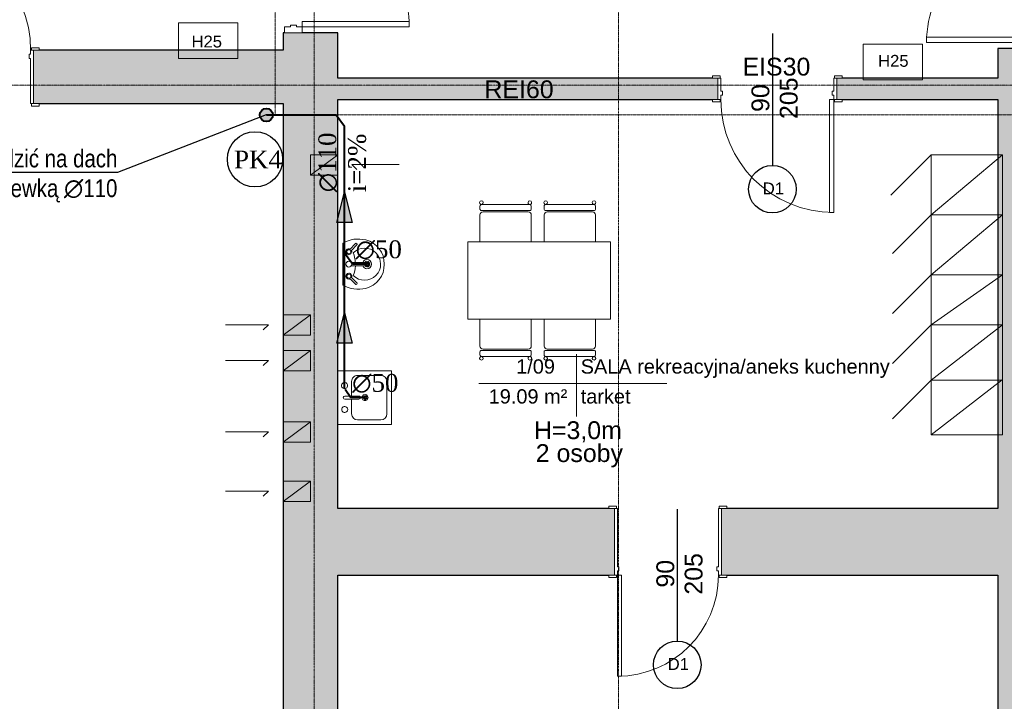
# Model space of a CAD drawing. Header units: inches. Extents: x -112469 to 885939, y -131046 to 286269.
# Tile 107 of 138: x 151765 to 160047, y -51263 to -45531. Entities that reach past the tile are written whole.
import ezdxf
from ezdxf import colors
from ezdxf.entities.mleader import LeaderData, LeaderLine
from ezdxf.math import Vec2, Vec3

# ---------------------------------------------------------------- set-up
doc = ezdxf.new("R2010")
doc.units = ezdxf.units.IN
doc.header["$MEASUREMENT"] = 0
doc.linetypes.add('Aligning Line 1_8_', pattern=[0.6349999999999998, 0.3174999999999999, -0.3174999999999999])
doc.linetypes.add('Linia siatki', pattern=[0.9925, 0.47, -0.2175, 0.08750000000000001, -0.2175])
for name, color, linetype, lineweight in [('_IS_kan san', 34, 'Continuous', 40), ('_IS_kan san_opis', 34, 'Continuous', 25), ('A-AREA-IDEN', 251, 'Continuous', 9), ('A-DETL', 251, 'Continuous', 9), ('A-DETL-MEDM', 251, 'Continuous', 25), ('A-DETL-THIN', 251, 'Continuous', 9), ('A-DOOR', 251, 'Continuous', 9), ('A-DOOR-FRAM', 251, 'Continuous', 18), ('A-WALL', 251, 'Continuous', 9), ('A-WALL-PATT', 254, 'Continuous', 25), ('G-ANNO-TEXT', 251, 'Continuous', 9), ('I-FURN', 251, 'Continuous', 9), ('I-WALL', 251, 'Continuous', 9), ('P-SANR-FIXT', 251, 'Continuous', 9), ('S-GRID', 251, 'Continuous', 9)]:
    doc.layers.add(name, color=color, linetype=linetype, lineweight=lineweight)
doc.styles.add('Arial_1', font='arial.ttf', dxfattribs={"height": 11.99999999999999})
doc.styles.add('Arial_2', font='arial.ttf', dxfattribs={"height": 10})
doc.styles.add('Arial_3', font='arial.ttf', dxfattribs={"height": 15})
doc.styles.add('krzysiek', font='times.ttf')
doc.styles.get("Standard").update_dxf_attribs({"font": 'arial.ttf'})

# ---------------------------------------------------------------- blocks, each defined once
blk = doc.blocks.new('Etyk_pom_1_mala - Etyk_pom_1_mala-219433-4_Poziom piętra')
at = {"layer": 'A-AREA-IDEN'}
for p, q in [((-0.09579705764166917, 0.1444282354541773), (-0.09579705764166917, -0.3780973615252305)), ((-0.9154436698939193, -0.1014635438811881), (0.6660556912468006, -0.1014635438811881))]:
    blk.add_line(p, q, dxfattribs=at)
blk = doc.blocks.new('Zlew kuchenny - typu wyspowego - 450 x 450mm-548266-4_Poziom piętra')
at = {"layer": 'P-SANR-FIXT'}
for p, q in [((-20.93107594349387, 22.73454011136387), (-20.93107594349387, -22.26545988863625)), ((0.298924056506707, 17.0195401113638), (0.298924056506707, 5.314540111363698)), ((2.838924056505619, 17.01954011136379), (2.838924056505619, 5.314540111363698)), ((24.06892405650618, -22.26545988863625), (24.06892405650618, 22.73454011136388)), ((0.298924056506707, 11.3045401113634), (-12.04107594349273, 11.3045401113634)), ((15.17892405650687, 11.30454011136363), (2.83892405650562, 11.30454011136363)), ((-17.12107594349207, 6.224540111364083), (-17.12107594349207, -13.37545988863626)), ((20.25892405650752, -13.37545988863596), (20.25892405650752, 6.224540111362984)), ((-20.93107594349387, -22.26545988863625), (24.06892405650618, -22.26545988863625)), ((-12.04107594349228, -18.45545988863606), (15.17892405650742, -18.45545988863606))]:
    blk.add_line(p, q, dxfattribs=at)
for centre, radius, start, end in [((-8.431075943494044, 17.01954011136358), 2.540000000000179, 359.9999999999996, 179.9999999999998), ((-8.431075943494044, 17.01954011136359), 2.540000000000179, 180.0000000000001, 359.9999999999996), ((1.568924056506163, 17.01954011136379), 1.27, 359.9999999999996, 179.9999999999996), ((11.72892405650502, 17.2313332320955), 2.540000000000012, 359.9999999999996, 179.9999999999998), ((11.72892405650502, 17.23133323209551), 2.540000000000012, 180.0000000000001, 3.562221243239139e-13), ((-12.04107594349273, 6.224540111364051), 5.079999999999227, 89.99999999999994, 179.9999999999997), ((15.17892405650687, 6.224540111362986), 5.080000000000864, 359.9999999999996, 90.00000000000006), ((1.568924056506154, -6.662170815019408e-15), 2.539999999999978, 359.9999999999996, 179.9999999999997), ((1.568924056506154, 9.728884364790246e-15), 2.539999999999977, 180.0000000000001, 3.053332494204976e-13), ((1.568924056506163, 5.314540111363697), 1.269999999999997, 180, 5.088887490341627e-14), ((-12.04107594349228, -13.37545988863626), 5.079999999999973, 179.9999999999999, 269.9999999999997), ((15.17892405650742, -13.37545988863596), 5.079999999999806, 269.9999999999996, 3.81666561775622e-14)]:
    blk.add_arc(centre, radius, start, end, dxfattribs=at)
blk = doc.blocks.new('Drzwi-wewnętrzne-jednoskrzydłowe-dwupanelowe-drewniane - 900 x 2100mm-623786-4_Poziom piętra')
at = {"layer": 'A-DOOR', "lineweight": 18}
for p, q in [((42.49999999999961, 112.6825000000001), (38.99999999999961, 112.6825000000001)), ((38.99999999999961, 112.6825000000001), (38.99999999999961, 27.68250000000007)), ((42.49999999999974, 27.68250000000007), (42.49999999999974, 112.6825000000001)), ((38.99999999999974, 27.68250000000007), (42.49999999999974, 27.68250000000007))]:
    blk.add_line(p, q, dxfattribs=at)
at = {"layer": 'A-DOOR'}
for p, q in [((-43.13500000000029, 29.68250000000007), (-49.6350000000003, 29.68250000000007)), ((-49.6350000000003, 29.68250000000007), (-49.6350000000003, 27.68250000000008)), ((-49.6350000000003, 27.68250000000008), (-43.13500000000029, 27.68250000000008)), ((-43.13500000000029, 27.68250000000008), (-43.13500000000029, 29.68250000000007)), ((49.63499999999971, 29.68250000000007), (43.13499999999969, 29.68250000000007)), ((43.13499999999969, 29.68250000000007), (43.13499999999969, 27.68250000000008)), ((43.13499999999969, 27.68250000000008), (49.63499999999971, 27.68250000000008)), ((49.63499999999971, 27.68250000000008), (49.63499999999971, 29.68250000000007)), ((-43.13500000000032, -28.3175000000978), (-49.63500000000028, -28.3175000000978)), ((-49.63500000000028, -28.3175000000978), (-49.63500000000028, -30.31750000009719)), ((-49.63500000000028, -30.31750000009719), (-43.13500000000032, -30.31750000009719)), ((-43.13500000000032, -30.31750000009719), (-43.13500000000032, -28.3175000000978)), ((49.63499999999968, -28.3175000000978), (43.13499999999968, -28.3175000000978)), ((43.13499999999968, -28.3175000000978), (43.13499999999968, -30.31750000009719)), ((43.13499999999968, -30.31750000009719), (49.63499999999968, -30.31750000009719)), ((49.63499999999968, -30.31750000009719), (49.63499999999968, -28.3175000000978))]:
    blk.add_line(p, q, dxfattribs=at)
blk.add_arc((42.49999999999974, 27.68250000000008), 84.99999999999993, 89.9999999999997, 179.9999999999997, dxfattribs=at)
at = {"layer": 'A-DOOR-FRAM'}
for p, q in [((-42.50000000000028, 27.68250000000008), (-45.00000000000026, 27.68250000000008)), ((-45.00000000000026, 27.68250000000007), (-45.00000000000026, -28.3175000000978)), ((-42.50000000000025, 24.18250000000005), (-42.50000000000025, 27.68250000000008)), ((42.49999999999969, 27.68249999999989), (42.49999999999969, 24.18250000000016)), ((44.99999999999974, 27.68249999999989), (42.49999999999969, 27.68249999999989)), ((44.99999999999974, -28.31750000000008), (44.99999999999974, 27.68249999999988)), ((-41.2300000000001, 24.18250000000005), (-42.50000000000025, 24.18250000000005)), ((-42.50000000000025, -28.31750000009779), (-42.50000000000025, 20.68999999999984)), ((-42.50000000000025, 20.68999999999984), (-41.2300000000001, 20.68999999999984)), ((-41.2300000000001, 20.68999999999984), (-41.2300000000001, 24.18250000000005)), ((42.49999999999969, 24.18250000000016), (41.2299999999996, 24.18250000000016)), ((41.2299999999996, 24.18250000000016), (41.2299999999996, 20.68999999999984)), ((41.2299999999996, 20.68999999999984), (42.49999999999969, 20.68999999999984)), ((42.49999999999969, 20.68999999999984), (42.49999999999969, -28.31750000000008)), ((-45.00000000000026, -28.31750000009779), (-42.50000000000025, -28.31750000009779)), ((42.49999999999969, -28.31750000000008), (44.99999999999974, -28.31750000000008))]:
    blk.add_line(p, q, dxfattribs=at)
blk = doc.blocks.new('Drzwi-korytarz-niesymetryczne-wpuszczane - 1350 x 2000mm-591046-4_Poziom piętra')
at = {"layer": 'A-DOOR', "lineweight": 18}
for p, q in [((-67.50000000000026, -6.365000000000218), (-67.50000000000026, 83.63499999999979)), ((-67.50000000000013, 83.63499999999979), (-63.00000000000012, 83.63499999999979)), ((-63.00000000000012, 83.63499999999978), (-63.00000000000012, -6.365000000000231)), ((67.49999999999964, 38.6349999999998), (62.99999999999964, 38.6349999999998)), ((62.99999999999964, 38.63499999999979), (62.99999999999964, -6.365000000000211)), ((67.49999999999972, -6.365000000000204), (67.49999999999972, 38.6349999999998)), ((-63.00000000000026, -6.365000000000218), (-67.50000000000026, -6.365000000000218)), ((62.99999999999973, -6.365000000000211), (67.49999999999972, -6.365000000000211))]:
    blk.add_line(p, q, dxfattribs=at)
at = {"layer": 'A-DOOR'}
for centre, radius, start, end in [((-67.50000000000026, -6.365000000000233), 90.00000000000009, 2.989721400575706e-13, 90.00000000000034), ((67.49999999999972, -6.365000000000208), 44.99999999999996, 89.9999999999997, 179.9999999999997)]:
    blk.add_arc(centre, radius, start, end, dxfattribs=at)
at = {"layer": 'A-DOOR-FRAM'}
for p, q in [((-67.50000000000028, -6.365000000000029), (-72.50000000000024, -6.365000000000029)), ((-72.50000000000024, -6.365000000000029), (-72.50000000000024, -21.36499999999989)), ((-67.50000000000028, -11.34124999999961), (-67.50000000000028, -6.365000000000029)), ((67.49999999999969, -6.365000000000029), (67.49999999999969, -11.34124999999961)), ((72.49999999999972, -6.365000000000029), (67.49999999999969, -6.365000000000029)), ((72.49999999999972, -21.36499999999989), (72.49999999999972, -6.365000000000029)), ((-65.91250000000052, -11.34124999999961), (-67.50000000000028, -11.34124999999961)), ((-67.50000000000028, -21.36499999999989), (-67.50000000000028, -16.44374999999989)), ((-67.50000000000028, -16.44374999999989), (-65.91250000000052, -16.44374999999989)), ((-65.91250000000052, -16.44374999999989), (-65.91250000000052, -11.34124999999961)), ((67.49999999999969, -11.34124999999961), (65.91249999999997, -11.34124999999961)), ((65.91249999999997, -11.34124999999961), (65.91249999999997, -16.44374999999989)), ((65.91249999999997, -16.44374999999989), (67.49999999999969, -16.44374999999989)), ((67.49999999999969, -16.44374999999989), (67.49999999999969, -21.36499999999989)), ((-72.50000000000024, -21.36499999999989), (-67.50000000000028, -21.36499999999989)), ((67.49999999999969, -21.36499999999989), (72.49999999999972, -21.36499999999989))]:
    blk.add_line(p, q, dxfattribs=at)
blk = doc.blocks.new('Drzwi-korytarz-niesymetryczne-wpuszczane - 1350 x 2000mm-590928-4_Poziom piętra')
at = {"layer": 'A-DOOR', "lineweight": 18}
for p, q in [((-63.00000000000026, 6.365000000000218), (-67.50000000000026, 6.365000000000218)), ((-67.50000000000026, 6.365000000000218), (-67.50000000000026, -83.63499999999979)), ((-63.00000000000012, -83.63499999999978), (-63.00000000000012, 6.365000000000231)), ((62.99999999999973, 6.365000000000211), (67.49999999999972, 6.365000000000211)), ((62.99999999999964, -38.63499999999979), (62.99999999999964, 6.365000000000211)), ((67.49999999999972, 6.365000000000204), (67.49999999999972, -38.6349999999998)), ((67.49999999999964, -38.6349999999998), (62.99999999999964, -38.6349999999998)), ((-67.50000000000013, -83.63499999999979), (-63.00000000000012, -83.63499999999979))]:
    blk.add_line(p, q, dxfattribs=at)
at = {"layer": 'A-DOOR'}
for centre, radius, start, end in [((-67.50000000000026, 6.365000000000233), 89.99999999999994, 269.9999999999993, 359.9999999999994), ((67.49999999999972, 6.365000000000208), 45.00000000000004, 180.0000000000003, 269.9999999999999)]:
    blk.add_arc(centre, radius, start, end, dxfattribs=at)
at = {"layer": 'A-DOOR-FRAM'}
for p, q in [((-72.50000000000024, 21.36499999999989), (-67.50000000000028, 21.36499999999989)), ((-72.50000000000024, 6.365000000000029), (-72.50000000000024, 21.36499999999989)), ((-67.50000000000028, 21.36499999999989), (-67.50000000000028, 16.44374999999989)), ((67.49999999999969, 21.36499999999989), (72.49999999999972, 21.36499999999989)), ((67.49999999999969, 16.44374999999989), (67.49999999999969, 21.36499999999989)), ((72.49999999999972, 21.36499999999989), (72.49999999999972, 6.365000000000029)), ((-67.50000000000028, 16.44374999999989), (-65.91250000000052, 16.44374999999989)), ((-67.50000000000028, 11.34124999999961), (-67.50000000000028, 6.365000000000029)), ((-65.91250000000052, 11.34124999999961), (-67.50000000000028, 11.34124999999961)), ((-65.91250000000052, 16.44374999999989), (-65.91250000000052, 11.34124999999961)), ((65.91249999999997, 16.44374999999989), (67.49999999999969, 16.44374999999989)), ((65.91249999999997, 11.34124999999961), (65.91249999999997, 16.44374999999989)), ((67.49999999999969, 11.34124999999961), (65.91249999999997, 11.34124999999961)), ((67.49999999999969, 6.365000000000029), (67.49999999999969, 11.34124999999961)), ((-67.50000000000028, 6.365000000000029), (-72.50000000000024, 6.365000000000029)), ((72.49999999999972, 6.365000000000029), (67.49999999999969, 6.365000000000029))]:
    blk.add_line(p, q, dxfattribs=at)
blk = doc.blocks.new('Lavabo mural - 05 - 440mm x 350mm-346807-4_Poziom piętra')
at = {"layer": 'P-SANR-FIXT'}
for p, q in [((17.65319769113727, 1.691979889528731e-14), (-17.65319769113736, -1.776578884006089e-14)), ((-17.19384180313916, -11.04671911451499), (-11.7430683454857, -5.595945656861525)), ((-16.10442883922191, -12.13613207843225), (-10.6536644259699, -6.685367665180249)), ((-1.499999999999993, -21.4891253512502), (-1.499999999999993, -7.068844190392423)), ((1.500000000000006, -21.48912535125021), (1.500000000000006, -7.06884419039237)), ((16.40936698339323, -12.13613207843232), (10.9585095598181, -6.685274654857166)), ((17.49877994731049, -11.04671911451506), (12.04792252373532, -5.59586169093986))]:
    blk.add_line(p, q, dxfattribs=at)
for centre, radius, start, end in [((5.332374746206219, -13.07623036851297), 26.44474127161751, 150.3649452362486, 193.6350547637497), ((-5.332374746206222, -13.07623036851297), 26.44474127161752, 346.3649452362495, 29.63505476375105), ((-10.12655391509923, -5.068844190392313), 2.499999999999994, 1.97194390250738e-13, 180), ((-10.12655391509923, -5.068844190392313), 2.499999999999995, 180.0000000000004, 207.0532766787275), ((-10.12653611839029, -5.06884419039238), 1.700297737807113, 359.9999999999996, 179.9999999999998), ((-10.12653611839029, -5.06884419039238), 1.700297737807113, 179.9999999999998, 198.0595554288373), ((-10.12653611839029, -5.06884419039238), 1.70029773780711, 198.059555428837, 359.9999999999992), ((-10.12655391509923, -5.068844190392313), 2.499999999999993, 242.9467233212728, 2.353610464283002e-13), ((6.233274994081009e-15, -5.068844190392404), 2.499999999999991, 2.289999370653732e-13, 180), ((6.233274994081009e-15, -5.068844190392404), 2.499999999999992, 180.0000000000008, 2.035554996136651e-13), ((10.43149205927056, -5.068844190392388), 2.499999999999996, 359.9999999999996, 179.9999999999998), ((10.43149205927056, -5.068844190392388), 2.499999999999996, 179.9999999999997, 297.0532766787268), ((10.43149205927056, -5.068844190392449), 1.700174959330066, 7.824164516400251e-13, 180.0000000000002), ((10.43149205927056, -5.068844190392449), 1.700174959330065, 180.0000000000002, 5.088887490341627e-14), ((10.43149205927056, -5.068844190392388), 2.499999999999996, 332.9467233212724, 359.9999999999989), ((1.779670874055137e-05, -18.35682110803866), 13.50000000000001, 135.4629123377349, 45.05560577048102), ((-0.155591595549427, 16.03233690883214), 26.65831449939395, 249.1986397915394, 267.1092840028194), ((-0.155591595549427, 16.03233690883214), 26.65831449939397, 273.5605962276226, 291.3198783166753), ((-0.58808382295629, -14.51237486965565), 20.35258724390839, 193.6350547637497, 271.6557802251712), ((1.779670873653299e-05, -20.35682110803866), 3.857607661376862, 112.8827533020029, 179.9999999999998), ((1.779670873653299e-05, -20.35682110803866), 3.857607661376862, 179.9999999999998, 359.9999999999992), ((1.779670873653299e-05, -20.35682110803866), 2.3491568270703, 129.682631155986, 180), ((1.779670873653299e-05, -20.35682110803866), 2.349156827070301, 179.9999999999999, 359.9999999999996), ((0.58808382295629, -14.51237486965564), 20.35258724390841, 268.3442197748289, 346.3649452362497), ((1.779670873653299e-05, -20.35682110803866), 3.857607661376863, 359.9999999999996, 67.11782051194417), ((1.779670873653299e-05, -20.35682110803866), 2.349156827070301, 359.9999999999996, 50.31849686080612)]:
    blk.add_arc(centre, radius, start, end, dxfattribs=at)
for centre, major_axis, ratio, start_param, end_param in [((-16.64913532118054, -11.59142559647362), (-0.5447064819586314, 0.5447064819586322), 0.2743094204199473, 0, 3.141592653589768), ((16.95407346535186, -11.59142559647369), (0.5447064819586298, 0.5447064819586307), 0.2743094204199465, 3.141592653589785, 6.283185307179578), ((6.259712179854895e-15, -21.4891253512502), (-1.499999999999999, 7.086253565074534e-15), 0.42852507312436, 1.265654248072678e-14, 3.141592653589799)]:
    blk.add_ellipse(centre, major_axis=major_axis, ratio=ratio, start_param=start_param, end_param=end_param, dxfattribs=at)
blk = doc.blocks.new('Krzesło Breuera - Krzesło Breuera-494360-4_Poziom piętra')
at = {"layer": 'I-FURN'}
for p, q in [((-21.59000000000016, 17.61814858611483), (-21.59000000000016, 20.07814858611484)), ((-20.32000000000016, 21.34814858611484), (20.31999999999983, 21.34814858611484)), ((21.58999999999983, 20.07814858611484), (21.58999999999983, 17.61814858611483)), ((-21.59000000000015, -9.962971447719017), (-21.59000000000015, 12.70000000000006)), ((20.31999999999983, 16.34814858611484), (-20.32000000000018, 16.34814858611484)), ((-19.05000000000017, 15.24000000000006), (19.04999999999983, 15.24000000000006)), ((21.58999999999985, 12.70000000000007), (21.58999999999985, -9.962971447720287))]:
    blk.add_line(p, q, dxfattribs=at)
for centre, radius, start, end in [((-20.3478616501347, 23.05814293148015), 1.507304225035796, 5.40184247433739e-13, 179.9999999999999), ((-20.3478616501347, 23.05814293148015), 1.507304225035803, 180.0000000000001, 4.051381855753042e-13), ((-20.32000000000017, 20.07814858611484), 1.269999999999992, 90.00000000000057, 180.0000000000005), ((-20.32000000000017, 17.61814858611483), 1.269999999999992, 179.9999999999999, 270.0000000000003), ((20.37332656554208, 23.0581429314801), 1.507304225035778, 6.752303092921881e-13, 180.0000000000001), ((20.37332656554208, 23.0581429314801), 1.507304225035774, 180.0000000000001, 4.051381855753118e-13), ((20.31999999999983, 20.07814858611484), 1.269999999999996, 3.205598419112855e-13, 90.0000000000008), ((20.31999999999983, 17.61814858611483), 1.269999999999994, 269.9999999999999, 5.59777623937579e-13), ((-19.05000000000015, 12.70000000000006), 2.539999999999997, 90.00000000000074, 180.0000000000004), ((19.04999999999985, 12.70000000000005), 2.540000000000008, 8.333053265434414e-13, 90.00000000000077)]:
    blk.add_arc(centre, radius, start, end, dxfattribs=at)
blk = doc.blocks.new('Krzesło Breuera - Krzesło Breuera-494065-4_Poziom piętra')
at = {"layer": 'I-FURN'}
for p, q in [((-21.59000000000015, 9.962971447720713), (-21.59000000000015, -12.70000000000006)), ((21.58999999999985, -12.70000000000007), (21.58999999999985, 9.962971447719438)), ((20.31999999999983, -16.34814858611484), (-20.32000000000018, -16.34814858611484)), ((-19.05000000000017, -15.24000000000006), (19.04999999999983, -15.24000000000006)), ((-21.59000000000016, -17.61814858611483), (-21.59000000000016, -20.07814858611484)), ((-20.32000000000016, -21.34814858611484), (20.31999999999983, -21.34814858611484)), ((21.58999999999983, -20.07814858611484), (21.58999999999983, -17.61814858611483))]:
    blk.add_line(p, q, dxfattribs=at)
for centre, radius, start, end in [((-19.05000000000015, -12.70000000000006), 2.540000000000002, 180, 269.9999999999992), ((-20.32000000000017, -17.61814858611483), 1.269999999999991, 89.99999999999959, 180.0000000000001), ((19.04999999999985, -12.70000000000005), 2.540000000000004, 269.9999999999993, 359.9999999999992), ((20.31999999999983, -17.61814858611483), 1.269999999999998, 359.9999999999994, 90.00000000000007), ((-20.3478616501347, -23.05814293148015), 1.507304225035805, 359.9999999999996, 179.9999999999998), ((-20.3478616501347, -23.05814293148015), 1.507304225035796, 179.9999999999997, 359.9999999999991), ((-20.32000000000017, -20.07814858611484), 1.27, 179.9999999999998, 269.9999999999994), ((20.37332656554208, -23.0581429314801), 1.507304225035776, 359.9999999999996, 179.9999999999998), ((20.37332656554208, -23.0581429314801), 1.507304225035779, 179.9999999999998, 359.9999999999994), ((20.31999999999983, -20.07814858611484), 1.269999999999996, 269.9999999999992, 359.9999999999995)]:
    blk.add_arc(centre, radius, start, end, dxfattribs=at)
blk = doc.blocks.new('Stół - prostokątny - 1830 x 0762mm-493090-4_Poziom piętra')
at = {"layer": 'I-FURN'}
for p, q in [((59.99999999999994, 32.50000000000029), (-60.00000000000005, 32.50000000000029)), ((-60.00000000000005, 32.50000000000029), (-60.00000000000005, -32.49999999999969)), ((59.99999999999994, -32.49999999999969), (59.99999999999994, 32.50000000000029)), ((-60.00000000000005, -32.49999999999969), (59.99999999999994, -32.49999999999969))]:
    blk.add_line(p, q, dxfattribs=at)
blk = doc.blocks.new('wewnetrzne dwupanelowe - 900 x 2100mm-658878-4_Poziom piętra')
at = {"layer": 'A-DOOR'}
for p, q in [((-54.63500000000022, 11.31750000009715), (-48.13500000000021, 11.31750000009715)), ((-54.63500000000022, 9.3175000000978), (-54.63500000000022, 11.31750000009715)), ((-48.13500000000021, 9.3175000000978), (-54.63500000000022, 9.3175000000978)), ((-48.13500000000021, 11.31750000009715), (-48.13500000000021, 9.3175000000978)), ((48.13499999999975, 11.31750000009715), (54.63499999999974, 11.31750000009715)), ((48.13499999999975, 9.3175000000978), (48.13499999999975, 11.31750000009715)), ((54.63499999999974, 9.3175000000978), (48.13499999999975, 9.3175000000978)), ((54.63499999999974, 11.31750000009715), (54.63499999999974, 9.3175000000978)), ((-54.6350000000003, -8.682500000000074), (-48.13500000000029, -8.682500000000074)), ((-54.6350000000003, -10.68250000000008), (-54.6350000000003, -8.682500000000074)), ((-48.13500000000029, -10.68250000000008), (-54.6350000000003, -10.68250000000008)), ((-48.13500000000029, -8.682500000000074), (-48.13500000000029, -10.68250000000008)), ((48.13499999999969, -8.682500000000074), (54.63499999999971, -8.682500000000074)), ((48.13499999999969, -10.68250000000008), (48.13499999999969, -8.682500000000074)), ((54.63499999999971, -10.68250000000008), (48.13499999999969, -10.68250000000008)), ((54.63499999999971, -8.682500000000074), (54.63499999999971, -10.68250000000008))]:
    blk.add_line(p, q, dxfattribs=at)
at = {"layer": 'A-DOOR', "lineweight": 18}
for p, q in [((43.99999999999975, -8.68250000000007), (47.49999999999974, -8.68250000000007)), ((43.99999999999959, -103.6825000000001), (43.99999999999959, -8.68250000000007)), ((47.49999999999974, -8.68250000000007), (47.49999999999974, -103.6825000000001)), ((47.49999999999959, -103.6825000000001), (43.99999999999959, -103.6825000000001))]:
    blk.add_line(p, q, dxfattribs=at)
at = {"layer": 'A-DOOR'}
blk.add_arc((47.49999999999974, -8.682500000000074), 95.00000000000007, 180.0000000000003, 269.9999999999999, dxfattribs=at)
at = {"layer": 'A-DOOR-FRAM'}
for p, q in [((-50.00000000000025, 9.3175000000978), (-47.50000000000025, 9.3175000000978)), ((-50.00000000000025, -8.682500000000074), (-50.00000000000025, 9.3175000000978)), ((-47.50000000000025, 9.3175000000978), (-47.50000000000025, -1.689999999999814)), ((47.49999999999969, 9.317500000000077), (49.99999999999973, 9.317500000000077)), ((47.49999999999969, -1.689999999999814), (47.49999999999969, 9.317500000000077)), ((49.99999999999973, 9.317500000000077), (49.99999999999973, -8.682499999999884)), ((-47.50000000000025, -1.689999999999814), (-46.23000000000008, -1.689999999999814)), ((-47.50000000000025, -5.182499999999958), (-47.50000000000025, -8.682500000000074)), ((-46.23000000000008, -5.182499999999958), (-47.50000000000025, -5.182499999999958)), ((-46.23000000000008, -1.689999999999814), (-46.23000000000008, -5.182499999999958)), ((46.22999999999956, -1.689999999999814), (47.49999999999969, -1.689999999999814)), ((46.22999999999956, -5.182500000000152), (46.22999999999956, -1.689999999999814)), ((47.49999999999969, -5.182500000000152), (46.22999999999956, -5.182500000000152)), ((47.49999999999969, -8.682499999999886), (47.49999999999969, -5.182500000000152)), ((-47.50000000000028, -8.682500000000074), (-50.00000000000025, -8.682500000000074)), ((49.99999999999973, -8.682499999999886), (47.49999999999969, -8.682499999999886))]:
    blk.add_line(p, q, dxfattribs=at)
blk = doc.blocks.new('wewnetrzne dwupanelowe - 900 x 2100mm-456959-4_Poziom piętra')
at = {"layer": 'A-DOOR'}
for p, q in [((-54.63500000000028, 24.81750000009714), (-48.13500000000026, 24.81750000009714)), ((-54.63500000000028, 22.8175000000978), (-54.63500000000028, 24.81750000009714)), ((-48.13500000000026, 22.8175000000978), (-54.63500000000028, 22.8175000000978)), ((-48.13500000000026, 24.81750000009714), (-48.13500000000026, 22.8175000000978)), ((48.13499999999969, 24.81750000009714), (54.63499999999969, 24.81750000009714)), ((48.13499999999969, 22.8175000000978), (48.13499999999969, 24.81750000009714)), ((54.63499999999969, 22.8175000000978), (48.13499999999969, 22.8175000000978)), ((54.63499999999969, 24.81750000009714), (54.63499999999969, 22.8175000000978)), ((-54.6350000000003, -22.18250000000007), (-48.13500000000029, -22.18250000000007)), ((-54.6350000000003, -24.18250000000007), (-54.6350000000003, -22.18250000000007)), ((-48.13500000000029, -24.18250000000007), (-54.6350000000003, -24.18250000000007)), ((-48.13500000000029, -22.18250000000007), (-48.13500000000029, -24.18250000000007)), ((48.13499999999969, -22.18250000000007), (54.63499999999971, -22.18250000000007)), ((48.13499999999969, -24.18250000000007), (48.13499999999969, -22.18250000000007)), ((54.63499999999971, -24.18250000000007), (48.13499999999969, -24.18250000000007)), ((54.63499999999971, -22.18250000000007), (54.63499999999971, -24.18250000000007))]:
    blk.add_line(p, q, dxfattribs=at)
at = {"layer": 'A-DOOR', "lineweight": 18}
for p, q in [((43.99999999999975, -22.18250000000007), (47.49999999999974, -22.18250000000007)), ((43.99999999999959, -117.1825000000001), (43.99999999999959, -22.18250000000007)), ((47.49999999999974, -22.18250000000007), (47.49999999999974, -117.1825000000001)), ((47.49999999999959, -117.1825000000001), (43.99999999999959, -117.1825000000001))]:
    blk.add_line(p, q, dxfattribs=at)
at = {"layer": 'A-DOOR'}
blk.add_arc((47.49999999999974, -22.18250000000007), 95.00000000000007, 180.0000000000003, 269.9999999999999, dxfattribs=at)
at = {"layer": 'A-DOOR-FRAM'}
for p, q in [((-50.00000000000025, 22.8175000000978), (-47.50000000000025, 22.8175000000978)), ((-50.00000000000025, -22.18250000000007), (-50.00000000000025, 22.8175000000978)), ((-47.50000000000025, 22.8175000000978), (-47.50000000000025, -15.18999999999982)), ((47.49999999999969, 22.81750000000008), (49.99999999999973, 22.81750000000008)), ((47.49999999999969, -15.18999999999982), (47.49999999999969, 22.81750000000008)), ((49.99999999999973, 22.81750000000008), (49.99999999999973, -22.1824999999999)), ((-47.50000000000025, -15.18999999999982), (-46.23000000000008, -15.18999999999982)), ((-46.23000000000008, -15.18999999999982), (-46.23000000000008, -18.68249999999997)), ((46.22999999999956, -15.18999999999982), (47.49999999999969, -15.18999999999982)), ((46.22999999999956, -18.68250000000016), (46.22999999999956, -15.18999999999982)), ((-47.50000000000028, -22.18250000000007), (-50.00000000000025, -22.18250000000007)), ((-47.50000000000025, -18.68249999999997), (-47.50000000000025, -22.18250000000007)), ((-46.23000000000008, -18.68249999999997), (-47.50000000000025, -18.68249999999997)), ((47.49999999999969, -18.68250000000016), (46.22999999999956, -18.68250000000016)), ((47.49999999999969, -22.18249999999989), (47.49999999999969, -18.68250000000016)), ((49.99999999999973, -22.18249999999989), (47.49999999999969, -22.18249999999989))]:
    blk.add_line(p, q, dxfattribs=at)
blk = doc.blocks.new('PIĘTRO')
at = {"layer": 'A-WALL-PATT', "lineweight": 9}
h = blk.add_hatch(color=251, dxfattribs=at)
h.paths.add_polyline_path([(13042.20074760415, -15831.42908303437), (13042.20074760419, -7291.429083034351), (12582.20074760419, -7291.429083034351), (12582.20074760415, -15831.42908303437), (12692.13804654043, -15831.42908303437)])
h.paths.add_polyline_path([(12692.43824760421, -5841.429083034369), (13042.20074760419, -5841.429083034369), (13042.20074760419, 198.5709169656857), (12582.20074760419, 198.5709169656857), (12582.20074760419, -1965.079083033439), (12588.55074760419, -1965.079083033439), (12588.55074760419, -1985.079083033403), (12582.20074760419, -1985.079083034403), (12582.20074760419, -2105.079083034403), (12588.55074760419, -2105.079083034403), (12588.55074760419, -2125.079083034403), (12582.20074760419, -2125.079083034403), (12582.20074760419, -5841.429083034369), (12641.4132476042, -5841.429083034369)])
h = blk.add_hatch(color=251, dxfattribs=at)
h.paths.add_polyline_path([(18592.20074760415, -15201.42908303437), (19052.20074760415, -15201.42908303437), (19052.20074760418, -7421.429083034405), (18592.20074760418, -7421.429083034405), (18592.20074760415, -15051.42908303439)])
h.paths.add_polyline_path([(18892.20074760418, -5971.429083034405), (19052.20074760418, -5971.429083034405), (19052.20074760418, 198.5709169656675), (18592.20074760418, 198.5709169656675), (18592.20074760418, -5971.429083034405)])
h = blk.add_hatch(color=251, dxfattribs=at)
h.paths.add_polyline_path([(11475.38600355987, -7886.429083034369), (12582.20074760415, -7886.429083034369), (12582.20074760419, -7436.429083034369), (10482.20074760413, -7436.429083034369), (10482.20074760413, -7886.429083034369), (10528.55074760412, -7886.429083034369)])
h.paths.add_polyline_path([(7372.200747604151, -7886.429083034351), (9482.20074760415, -7886.429083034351), (9482.20074760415, -7436.429083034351), (5732.200747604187, -7436.429083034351), (5732.200747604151, -7886.429083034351), (5778.550747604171, -7886.429083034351)])
h.paths.add_polyline_path([(4732.200747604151, -7886.429083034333), (4732.200747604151, -7436.429083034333), (2532.200747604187, -7436.429083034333), (2532.200747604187, -7886.429083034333), (4685.850747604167, -7886.429083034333)])
h = blk.add_hatch(color=251, dxfattribs=at)
h.paths.add_polyline_path([(17964.73023278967, -7851.429083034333), (18592.20074760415, -7851.429083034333), (18592.20074760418, -7671.429083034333), (17237.20074760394, -7671.429083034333), (17237.20074760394, -7851.429083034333), (17283.55074760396, -7851.429083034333)])
h.paths.add_polyline_path([(16237.20074760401, -7851.429083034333), (16237.20074760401, -7671.429083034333), (13042.20074760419, -7671.429083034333), (13042.20074760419, -7851.429083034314), (16190.85074760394, -7851.429083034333)])
h = blk.add_hatch(color=251, dxfattribs=at)
h.paths.add_polyline_path([(16313.5507476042, -11851.42908303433), (18592.20074760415, -11851.42908303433), (18592.20074760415, -11291.42908303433), (16267.20074760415, -11291.42908303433), (16267.20074760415, -11851.42908303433)])
h.paths.add_polyline_path([(13097.72206086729, -11851.42908303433), (15367.20074760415, -11851.42908303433), (15367.20074760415, -11291.42908303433), (13042.20074760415, -11291.42908303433), (13042.20074760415, -11851.42908303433)])
at = {"layer": 'A-DETL', "color": 251, "linetype": 'Aligning Line 1_8_', "lineweight": 18}
for p, q in [((12514.34555238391, -5106.429083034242), (12514.34555238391, -7981.836017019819)), ((12514.34555238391, -7981.836017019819), (19151.50544229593, -7981.836017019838))]:
    blk.add_line(p, q, dxfattribs=at)
at = {"layer": 'A-DETL', "color": 251, "lineweight": 18}
for p, q in [((13042.20074760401, -8316.398661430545), (12812.20074760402, -8488.487644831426)), ((12812.20074760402, -8316.398661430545), (12812.20074760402, -8488.487644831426)), ((13042.20074760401, -8316.398661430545), (12812.20074760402, -8316.398661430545)), ((13042.20074760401, -8488.487644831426), (13042.20074760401, -8316.398661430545)), ((13157.25963545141, -8397.973674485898), (13199.68604232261, -8440.400081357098)), ((13157.25963545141, -8397.973674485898), (13557.25963545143, -8397.973674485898)), ((13042.20074760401, -8488.487644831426), (12812.20074760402, -8488.487644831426)), ((12812.20074760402, -8488.487644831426), (13042.20074760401, -8488.487644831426)), ((12812.20074760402, -9661.42908303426), (12582.20074760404, -9833.518066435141)), ((12582.20074760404, -9661.42908303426), (12582.20074760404, -9833.518066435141)), ((12812.20074760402, -9661.42908303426), (12582.20074760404, -9661.42908303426)), ((12812.20074760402, -9833.518066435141), (12812.20074760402, -9661.42908303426)), ((12096.40511191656, -9745.314044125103), (12456.40511191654, -9745.314044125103)), ((12456.40511191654, -9745.314044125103), (12413.97870504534, -9787.740450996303)), ((12812.20074760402, -9833.518066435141), (12582.20074760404, -9833.518066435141)), ((12582.20074760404, -9833.518066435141), (12812.20074760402, -9833.518066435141)), ((12812.20074760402, -9961.42908303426), (12582.20074760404, -10133.51806643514)), ((12582.20074760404, -9961.42908303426), (12582.20074760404, -10133.51806643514)), ((12812.20074760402, -9961.42908303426), (12582.20074760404, -9961.42908303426)), ((12812.20074760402, -10133.51806643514), (12812.20074760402, -9961.42908303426)), ((12096.40511191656, -10045.3140441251), (12456.40511191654, -10045.3140441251)), ((12456.40511191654, -10045.3140441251), (12413.97870504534, -10087.7404509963)), ((12812.20074760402, -10133.51806643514), (12582.20074760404, -10133.51806643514)), ((12582.20074760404, -10133.51806643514), (12812.20074760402, -10133.51806643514)), ((12812.20074760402, -10561.42908303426), (12582.20074760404, -10733.51806643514)), ((12582.20074760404, -10561.42908303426), (12582.20074760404, -10733.51806643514)), ((12812.20074760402, -10561.42908303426), (12582.20074760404, -10561.42908303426)), ((12812.20074760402, -10733.51806643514), (12812.20074760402, -10561.42908303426)), ((12096.40511191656, -10645.3140441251), (12456.40511191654, -10645.3140441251)), ((12456.40511191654, -10645.3140441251), (12413.97870504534, -10687.7404509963)), ((12812.20074760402, -10733.51806643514), (12582.20074760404, -10733.51806643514)), ((12582.20074760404, -10733.51806643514), (12812.20074760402, -10733.51806643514)), ((12812.20074760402, -11061.42908303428), (12582.20074760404, -11233.51806643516)), ((12582.20074760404, -11061.42908303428), (12582.20074760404, -11233.51806643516)), ((12812.20074760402, -11061.42908303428), (12582.20074760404, -11061.42908303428)), ((12812.20074760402, -11233.51806643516), (12812.20074760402, -11061.42908303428)), ((12096.40511191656, -11145.31404412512), (12456.40511191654, -11145.31404412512)), ((12456.40511191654, -11145.31404412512), (12413.97870504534, -11187.74045099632)), ((12812.20074760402, -11233.51806643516), (12582.20074760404, -11233.51806643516)), ((12582.20074760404, -11233.51806643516), (12812.20074760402, -11233.51806643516))]:
    blk.add_line(p, q, dxfattribs=at)
at = {"layer": 'A-DETL-MEDM', "color": 251}
for p, q in [((16695.77759832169, -7295.683259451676), (16695.77759832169, -8405.683259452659)), ((15895.77759832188, -11295.68325945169), (15895.77759832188, -12405.68325945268))]:
    blk.add_line(p, q, dxfattribs=at)
for centre in [(16695.77759832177, -8605.683259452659), (15895.77759832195, -12605.68325945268)]:
    blk.add_circle(centre, 200.0000000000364, dxfattribs=at)
at = {"layer": 'A-DETL-THIN', "color": 251}
for p, q in [((11699.5924673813, -7506.429083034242), (11699.5924673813, -7206.429083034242)), ((11699.5924673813, -7206.429083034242), (12199.59246738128, -7206.429083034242)), ((12199.59246738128, -7206.429083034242), (12199.59246738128, -7506.429083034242)), ((17459.59246738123, -7686.429083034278), (17459.59246738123, -7386.429083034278)), ((17459.59246738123, -7386.429083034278), (17959.59246738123, -7386.429083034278)), ((17959.59246738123, -7386.429083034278), (17959.59246738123, -7686.429083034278)), ((12199.59246738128, -7506.429083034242), (11699.5924673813, -7506.429083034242)), ((17959.59246738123, -7686.429083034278), (17459.59246738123, -7686.429083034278)), ((18032.20074760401, -8316.398661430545), (17692.78949263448, -8655.809916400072)), ((18632.20074760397, -8316.398661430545), (18032.20074760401, -8821.398661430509)), ((18032.20074760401, -8821.398661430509), (18032.20074760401, -8316.398661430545)), ((18032.20074760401, -8316.398661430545), (18632.20074760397, -8316.398661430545)), ((18632.20074760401, -8821.398661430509), (18632.20074760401, -8316.398661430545)), ((18032.20074760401, -8821.398661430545), (17706.93162825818, -9146.667780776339)), ((18632.20074760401, -8821.398661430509), (18032.20074760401, -8821.398661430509)), ((18032.20074760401, -9326.398661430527), (18632.20074760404, -8821.398661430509)), ((18032.20074760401, -8821.398661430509), (18032.20074760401, -10671.39866143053)), ((18632.20074760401, -8821.398661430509), (18032.20074760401, -8821.398661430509)), ((18632.20074760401, -10671.39866143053), (18632.20074760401, -8821.398661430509)), ((18032.20074760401, -9326.398661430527), (17706.93162825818, -9651.667780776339)), ((18032.20074760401, -9746.398661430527), (18632.20074760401, -9326.398661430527)), ((18032.20074760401, -9326.398661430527), (18632.20074760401, -9326.398661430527)), ((18032.20074760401, -9746.398661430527), (17706.93162825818, -10071.66778077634)), ((18032.20074760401, -10211.39866143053), (18632.20074760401, -9746.398661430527)), ((18032.20074760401, -9746.398661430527), (18632.20074760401, -9746.398661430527)), ((18032.20074760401, -10211.39866143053), (17706.93162825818, -10536.66778077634)), ((18032.20074760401, -10671.39866143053), (18628.96411199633, -10208.90705402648)), ((18032.20074760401, -10211.39866143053), (18632.20074760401, -10211.39866143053)), ((18032.20074760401, -10671.39866143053), (18632.20074760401, -10671.39866143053))]:
    blk.add_line(p, q, dxfattribs=at)
at = {"layer": 'A-WALL', "color": 251, "lineweight": 25}
for p, q in [((12582.20074760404, -7291.42908303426), (12582.20074760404, -7436.42908303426)), ((12592.20074760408, -7291.42908303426), (12582.20074760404, -7291.42908303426)), ((13042.20074760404, -7291.42908303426), (12742.20074760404, -7291.42908303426)), ((13042.20074760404, -7671.429083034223), (13042.20074760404, -7291.42908303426)), ((12582.20074760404, -7436.42908303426), (10528.55074760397, -7436.42908303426)), ((18592.20074760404, -7421.429083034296), (18592.20074760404, -7671.429083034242)), ((18892.20074760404, -7421.429083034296), (18592.20074760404, -7421.429083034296)), ((16190.85074760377, -7671.429083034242), (13042.20074760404, -7671.429083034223)), ((18592.20074760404, -7671.429083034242), (17283.55074760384, -7671.429083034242)), ((13042.20074760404, -11291.42908303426), (13042.20074760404, -7851.429083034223)), ((13042.20074760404, -7851.429083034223), (16190.85074760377, -7851.429083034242)), ((17283.55074760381, -7851.429083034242), (18592.20074760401, -7851.429083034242)), ((18592.20074760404, -7851.429083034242), (18592.20074760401, -11291.42908303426)), ((10528.55074760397, -7886.42908303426), (12582.20074760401, -7886.42908303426)), ((12582.20074760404, -7886.429083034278), (12582.20074760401, -15181.42908303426)), ((13042.20074760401, -15051.42908303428), (13042.20074760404, -11851.42908303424)), ((18592.20074760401, -11851.42908303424), (18592.20074760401, -15051.42908303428))]:
    blk.add_line(p, q, dxfattribs=at)
at = {"layer": 'I-WALL', "color": 251, "lineweight": 25}
for p, q in [((15320.85074760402, -11291.42908303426), (13042.20074760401, -11291.42908303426)), ((18592.20074760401, -11291.42908303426), (16313.55074760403, -11291.42908303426)), ((13042.20074760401, -11851.42908303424), (15320.85074760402, -11851.42908303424)), ((16313.55074760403, -11851.42908303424), (18592.20074760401, -11851.42908303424))]:
    blk.add_line(p, q, dxfattribs=at)
at = {"layer": 'S-GRID', "color": 251, "linetype": 'Linia siatki'}
for p, q in [((12842.20074760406, 3814.576023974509), (12842.20074760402, -22310.92992600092)), ((15402.20074760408, 3814.57602397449), (15402.20074760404, -22310.92992600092)), ((-1420.750049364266, -7731.429083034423), (33508.09865982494, -7731.429083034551))]:
    blk.add_line(p, q, dxfattribs=at)
at = {"layer": 'A-AREA-IDEN', "color": 251, "xscale": 999.9999999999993, "yscale": 999.9999999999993, "zscale": 999.9999999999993}
blk.add_blockref('Etyk_pom_1_mala - Etyk_pom_1_mala-219433-4_Poziom piętra', (15142.76560391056, -10138.39558626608), dxfattribs=at)
at = {"layer": 'A-DOOR', "color": 251, "xscale": 10, "yscale": 10, "zscale": 10}
for name, p, rotation in [('Drzwi-korytarz-niesymetryczne-wpuszczane - 1350 x 2000mm-590928-4_Poziom piętra', (12805.85074760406, -6566.42908303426), 89.99999999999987), ('Drzwi-korytarz-niesymetryczne-wpuszczane - 1350 x 2000mm-591046-4_Poziom piętra', (18828.55074760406, -6696.429083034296), 89.99999999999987), ('wewnetrzne dwupanelowe - 900 x 2100mm-456959-4_Poziom piętra', (9982.200747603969, -7658.25408303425), 180), ('Drzwi-wewnętrzne-jednoskrzydłowe-dwupanelowe-drewniane - 900 x 2100mm-623786-4_Poziom piętra', (15817.20074760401, -11574.60408303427), 180)]:
    blk.add_blockref(name, p, dxfattribs=dict(at, rotation=rotation))
blk.add_blockref('wewnetrzne dwupanelowe - 900 x 2100mm-658878-4_Poziom piętra', (16737.20074760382, -7764.604083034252), dxfattribs=at)
at = {"layer": 'I-FURN', "color": 251, "xscale": 10, "yscale": 10, "zscale": 10, "rotation": 180}
for name, p in [('Krzesło Breuera - Krzesło Breuera-494065-4_Poziom piętra', (14452.4116774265, -8948.687249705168)), ('Krzesło Breuera - Krzesło Breuera-494065-4_Poziom piętra', (14992.41167742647, -8948.687249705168)), ('Stół - prostokątny - 1830 x 0762mm-493090-4_Poziom piętra', (14734.26578216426, -9373.316964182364)), ('Krzesło Breuera - Krzesło Breuera-494360-4_Poziom piętra', (14452.4116774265, -9797.946678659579)), ('Krzesło Breuera - Krzesło Breuera-494360-4_Poziom piętra', (14992.41167742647, -9797.946678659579))]:
    blk.add_blockref(name, p, dxfattribs=at)
at = {"layer": 'P-SANR-FIXT', "color": 251, "xscale": 10, "yscale": 10, "zscale": 10}
for name, p, rotation in [('Lavabo mural - 05 - 440mm x 350mm-346807-4_Poziom piętra', (13082.20074768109, -9235.95742740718), 90.00000000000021), ('Zlew kuchenny - typu wyspowego - 450 x 450mm-548266-4_Poziom piętra', (13269.54614871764, -10374.20730700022), 89.99999999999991)]:
    blk.add_blockref(name, p, dxfattribs=dict(at, rotation=rotation))
at = {"layer": 'A-AREA-IDEN', "color": 251, "char_height": 119.9999999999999, "attachment_point": 1, "style": 'Arial_1'}
for s, insert, width in [('1/09', (14540.85550400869, -10036.68184840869), 424.8943749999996), ('SALA rekreacyjna/aneks kuchenny', (15083.63931589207, -10036.68184840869), 3463.289999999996), ('19.09 m²', (14309.49503617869, -10288.39226301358), 857.8056249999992), ('tarket', (15083.63931589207, -10288.39226301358), 553.1643749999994)]:
    blk.add_mtext(s, dxfattribs=dict(at, insert=insert, width=width))
at = {"layer": 'G-ANNO-TEXT', "color": 251, "attachment_point": 1}
for s, insert, char_height, width, style in [('H25', (11810.3004519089, -7314.069126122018), 100, 304.64125, 'Arial_2'), ('EIS30', (16444.43269228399, -7500.185680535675), 150, 697.4681249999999, 'Arial_3'), ('H25', (17585.12729406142, -7476.25674002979), 100, 304.64125, 'Arial_2'), ('REI60', (14274.0306804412, -7690.665291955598), 150, 713.501875, 'Arial_3'), ('D1', (16615.28812084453, -8549.285928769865), 100, 216.455625, 'Arial_2'), ('H=3,0m', (14690.39158092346, -10557.64513886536), 150, 913.9237499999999, 'Arial_3'), ('2 osoby', (14705.42857663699, -10750.1180666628), 150, 873.839375, 'Arial_3'), ('D1', (15815.28812084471, -12549.28592876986), 100, 216.455625, 'Arial_2')]:
    blk.add_mtext(s, dxfattribs=dict(at, insert=insert, char_height=char_height, width=width, style=style))
at = {"layer": 'G-ANNO-TEXT', "color": 251, "char_height": 150, "attachment_point": 1, "rotation": 90, "style": 'Arial_3'}
for s, insert, width in [('205', (16758.05553900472, -8015.83727454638), 432.9112499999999), ('90', (16519.93053900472, -7956.30602454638), 288.6075), ('90', (15719.93053900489, -11956.3060245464), 288.6075), ('205', (15958.05553900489, -12015.8372745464), 432.9112499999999)]:
    blk.add_mtext(s, dxfattribs=dict(at, insert=insert, width=width))
blk = doc.blocks.new('pion kan')
at = {"layer": '_IS_kan san'}
blk.add_hatch(color=256, dxfattribs=at).paths.add_polyline_path([(128011.8387141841, -50552.01166563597, -1), (128011.8387141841, -50442.01166563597, -1)])
blk.add_circle((128011.8387141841, -50497.01166563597), 55, dxfattribs=at)
blk = doc.blocks.new('strzałka')
at = {"layer": '_IS_kan san_opis'}
blk.add_hatch(color=256, dxfattribs=at).paths.add_polyline_path([(115146.0394902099, -19438.7186762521), (114891.0394902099, -19374.56243480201), (115146.0394902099, -19310.40619335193)])
blk.add_lwpolyline([(115146.0394902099, -19438.7186762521), (114891.0394902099, -19374.56243480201), (115146.0394902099, -19310.40619335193), (115146.0394902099, -19438.7186762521)], close=True, dxfattribs=at)

msp = doc.modelspace()

# ---------------------------------------------------------------- block references
at = {"layer": '_IS_kan san'}
msp.add_blockref('PIĘTRO', (141400.1617335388, -38350.30381291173), dxfattribs=at)

# ---------------------------------------------------------------- next in the draw order: linework, layer by layer
for p, q in [((153839.6677395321, -46332.13982993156), (154426.167388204, -46332.13982993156)), ((154426.167388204, -46332.13982993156), (154497.3945499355, -46426.848314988)), ((154497.3945499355, -48632.62187934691), (154497.3945499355, -46426.848314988)), ((154497.3945499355, -47490.34823542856), (154567.741643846, -47586.26106235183)), ((154685.9306923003, -47586.26106235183), (154567.741643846, -47586.26106235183)), ((154501.4832851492, -48638.37829035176), (154551.5188338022, -48708.82187934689)), ((154669.7078822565, -48708.82187934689), (154551.5188338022, -48708.82187934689))]:
    msp.add_line(p, q, dxfattribs=at)
at = {"layer": '_IS_kan san', "ltscale": 10}
for centre in [(154685.9306923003, -47586.26106235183), (154669.7078822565, -48708.82187934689)]:
    msp.add_circle(centre, 12.08429499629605, dxfattribs=at)
at = {"layer": '_IS_kan san_opis', "lineweight": -3, "ltscale": 15}
msp.add_circle((153743.9047968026, -46704.80574852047), 232.3287703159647, dxfattribs=at)

# ---------------------------------------------------------------- next in the draw order: block references
msp.add_blockref('pion kan', (25827.82902534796, 4164.871835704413))
at = {"rotation": 270}
for p in [(173871.9569847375, 67909.203712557), (173871.9569847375, 66895.78144671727)]:
    msp.add_blockref('strzałka', p, dxfattribs=at)

# ---------------------------------------------------------------- next in the draw order: texts
at = {"layer": '_IS_kan san_opis', "ltscale": 15, "insert": (154277.2785011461, -46981.61775539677), "char_height": 150, "width": 5085.567025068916, "attachment_point": 1, "rotation": 89.99999999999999, "style": 'krzysiek'}
msp.add_mtext('∅110\\Pi=2% ', dxfattribs=at)
at = {"layer": '_IS_kan san_opis', "ltscale": 15, "char_height": 150, "attachment_point": 1, "style": 'krzysiek'}
for s, insert, width in [('PK4', (153567.8933121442, -46631.21434895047), 380.431497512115), ('∅50', (154590.9508488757, -47386.54908875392), 5085.567025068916), ('∅50', (154561.8812574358, -48510.00402183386), 5085.567025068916)]:
    msp.add_mtext(s, dxfattribs=dict(at, insert=insert, width=width))

# ---------------------------------------------------------------- next in the draw order: leaders
at = {"layer": '_IS_kan san_opis', "ltscale": 15}
ml = msp.add_multileader_mtext('Standard', dxfattribs=at)
ml.set_content('{\\fArial Narrow|b0|i0|c238|p34;Wyprowadzić na dach\\Pi zakończyć wywiewką ∅110}', color=256)
ml.set_leader_properties()
ml.build(insert=Vec2(0, 0))
ml.multileader.update_dxf_attribs({"text_left_attachment_type": 6, "text_right_attachment_type": 6, "dogleg_length": 0.36, "arrow_head_size": 0.18})
ctx = ml.context
ctx.base_point, ctx.char_height, ctx.arrow_head_size, ctx.landing_gap_size, ctx.plane_origin, ctx.plane_x_axis, ctx.plane_y_axis = Vec3(150428.8445141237, -46816.72773279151), 150, 0.18, 0.09, Vec3(155328.4172371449, -47091.57512870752), Vec3(1, -4.440811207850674e-16), Vec3(4.440811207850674e-16, 1)
ctx.left_attachment, ctx.right_attachment, ctx.text_align_type = 6, 6, 2
notes = []
notes.append((ctx, [(0, (1, 1, 0), (152587.2972017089, -46816.72773279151), (-1, 4.440811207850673e-16), 0.3599999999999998, [(0, [(153839.667815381, -46332.0484878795)], 0, [])])]))
ctx.mtext.insert, ctx.mtext.text_direction, ctx.mtext.rotation, ctx.mtext.alignment, ctx.mtext.line_spacing_style, ctx.mtext.flow_direction = Vec3(152586.8472017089, -46622.62814206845), Vec3(1, -4.440811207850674e-16), -4.440811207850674e-16, 3, 2, 5
for ctx, leaders in notes:
    for number, flags, end, landing, length, lines in leaders:
        leader = LeaderData()
        leader.index, (leader.has_last_leader_line, leader.has_dogleg_vector, leader.attachment_direction) = number, flags
        leader.last_leader_point, leader.dogleg_vector, leader.dogleg_length = Vec3(end), Vec3(landing), length
        for number, points, colour, breaks in lines:
            line = LeaderLine()
            line.index, line.vertices, line.color, line.breaks = number, Vec3.list(points), colors.encode_raw_color(colour), breaks
            leader.lines.append(line)
        ctx.leaders.append(leader)

doc.saveas('drawing.dxf')
